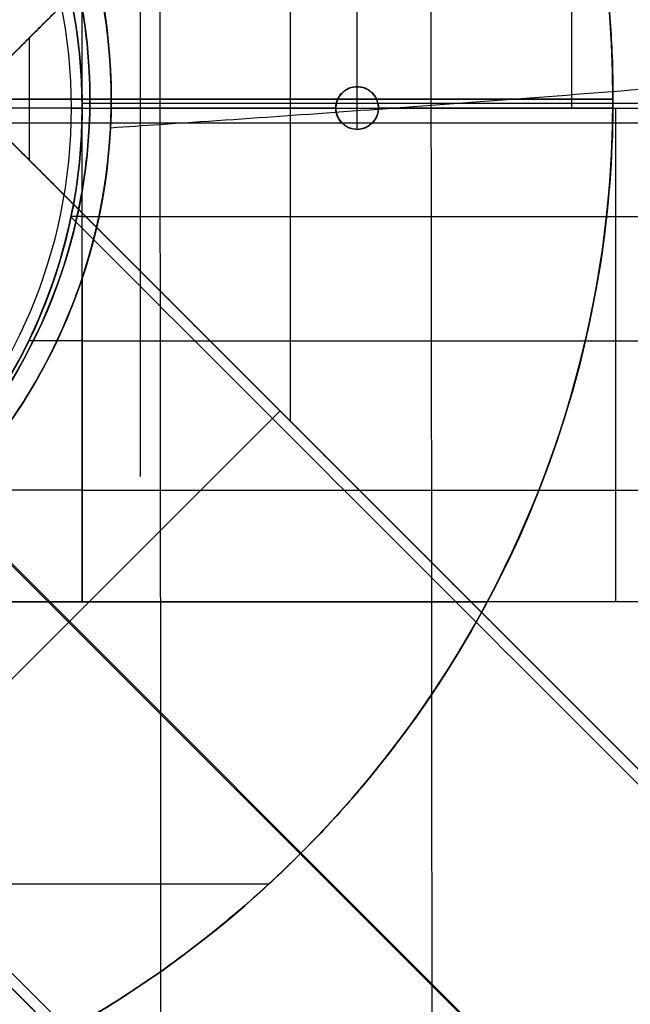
# Model space of a CAD drawing. Header units: millimetres. Extents: x -346 to 346, y -260 to 459.
# Tile 16 of 33: x 22 to 51, y 104 to 150. Entities that reach past the tile are written whole.
import ezdxf

# ---------------------------------------------------------------- set-up
doc = ezdxf.new("R2010")
doc.units = ezdxf.units.MM
doc.layers.add('Layer 01', color=7, linetype='Continuous', true_color=0x000000)

# ---------------------------------------------------------------- blocks, each defined once
blk = doc.blocks.new('Note Lounge Chairs v8')
at = {"layer": 'Layer 01', "color": 254, "true_color": 0xcad1ee}
for p, q in [((-26.49999999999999, 280), (26.5, 280)), ((26.5, 280), (26.5, 263.3388914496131))]:
    blk.add_line(p, q, dxfattribs=at)
at = {"layer": 'Layer 01', "color": 254, "true_color": 0xcad1ee, "extrusion": (0, -1, 0)}
for centre in [(0, 0, -280), (0, 2.114055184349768e-16, -269.5520138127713)]:
    blk.add_circle(centre, 26.5, dxfattribs=at)
at = {"layer": 'Layer 01', "color": 254, "true_color": 0xcad1ee}
for points, knots in [([(28.33576374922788, 389.591554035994, -139.6460977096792), (28.29596110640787, 388.3307486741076, -130.5623176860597), (28.15245438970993, 386.0154542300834, -111.7104710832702), (27.9976630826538, 383.8904964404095, -92.98433142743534), (27.9465758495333, 382.8200277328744, -84.02625835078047), (27.84440138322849, 380.6790903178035, -66.1101121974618), (27.8474605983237, 378.5061936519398, -49.81395304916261), (27.85051978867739, 376.3209416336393, -33.15906477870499), (27.852049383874, 375.2283156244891, -24.83162064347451), (27.85510856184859, 373.0368859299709, -7.997367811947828), (27.85816775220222, 370.8280269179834, 9.089648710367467), (27.85969735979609, 369.7179715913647, 17.66985653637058)], [0, 0, 0, 0, 1, 2, 2, 2, 3, 3, 3, 4, 5, 5, 5, 5]), ([(40.93693539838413, 256.3651691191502, 160.5131945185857), (40.9526383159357, 256.398968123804, 158.2503851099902), (40.98960046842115, 256.402810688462, 153.7169113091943), (41.05553192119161, 256.2571740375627, 146.8979507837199), (41.12577087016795, 256.000002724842, 140.0650555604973), (41.21692515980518, 255.5615492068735, 130.942369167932), (41.31073312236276, 254.9339748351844, 119.5282500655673), (41.39507423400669, 254.3675935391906, 105.8602831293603), (41.4551742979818, 254.3018401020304, 92.26748594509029), (41.49465598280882, 254.6894662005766, 78.76764856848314), (41.51714195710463, 255.4832235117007, 65.3785610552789), (41.52929253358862, 257.0200771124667, 47.69783092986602), (41.52010482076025, 259.7202305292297, 25.9627432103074), (41.49975408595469, 262.2860069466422, 8.834094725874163), (41.48957868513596, 263.5639656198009, 0.3019280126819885), (41.46922788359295, 266.119882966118, -16.76240541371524), (41.42852601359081, 271.1922813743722, -50.6338120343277), (41.36747360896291, 278.7205306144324, -98.63958546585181), (41.96184291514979, 286.0581592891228, -156.9810943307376), (41.8171367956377, 294.5508283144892, -189.9189880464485), (41.74623529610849, 298.749536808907, -206.5008490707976), (41.71078454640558, 300.8488910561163, -214.7917795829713), (41.64060882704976, 305.0237865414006, -231.4300976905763), (41.56104623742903, 311.1327595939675, -256.221234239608), (41.53070828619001, 317.0064313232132, -280.5103183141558), (41.73548653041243, 326.0354161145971, -299.9112131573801), (42.36127252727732, 341.6103283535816, -310.0377820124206), (42.64189707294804, 356.7921612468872, -310.8644387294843), (42.36685629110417, 368.3079510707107, -307.0283463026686), (41.64657448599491, 374.9600829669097, -303.0626775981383), (40.5371765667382, 379.7849235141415, -299.1327639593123), (39.38239686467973, 383.1150908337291, -295.8516514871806), (37.84874087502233, 386.1167644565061, -292.28187386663), (36.53628934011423, 387.8721973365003, -289.7395867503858), (35.79820251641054, 388.6818212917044, -288.4353363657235)], [-7.143396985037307e-12, -7.143396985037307e-12, -7.143396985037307e-12, -7.143396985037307e-12, 7.552040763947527, 15.10408152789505, 22.65612229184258, 30.20816305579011, 45.31224458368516, 60.41632611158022, 75.52040763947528, 90.62448916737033, 105.7285706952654, 120.8326522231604, 151.0408152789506, 181.2489783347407, 181.2489783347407, 181.2489783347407, 211.4571413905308, 241.6653044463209, 271.873467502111, 302.0816305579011, 302.0816305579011, 302.0816305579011, 332.2897936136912, 362.4979566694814, 392.7061197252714, 422.9142827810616, 453.1224458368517, 483.3306088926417, 498.4346904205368, 513.5387719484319, 521.0908127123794, 528.642853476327, 536.1948942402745, 543.7469350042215, 543.7469350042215, 543.7469350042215, 543.7469350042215]), ([(27.4219177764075, 255.9147184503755, 161.3448005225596), (27.47855194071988, 255.946979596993, 159.0665927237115), (27.61816012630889, 255.9459351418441, 154.5165626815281), (27.86926574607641, 255.7903601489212, 147.7054165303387), (28.12473847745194, 255.5234687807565, 140.9029115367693), (28.42142329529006, 255.076114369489, 131.8374160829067), (28.61656594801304, 254.4520900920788, 120.500860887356), (28.69845165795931, 253.901012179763, 106.9088172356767), (28.75690781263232, 253.8491667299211, 93.34791615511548), (28.79544349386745, 254.2496322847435, 79.84710408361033), (28.81756778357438, 255.0554873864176, 66.43532745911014), (28.82986375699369, 256.607918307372, 48.71026780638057), (28.82175065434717, 259.3273235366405, 26.92126404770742), (28.80273578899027, 261.9082567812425, 9.751111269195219), (28.79322831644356, 263.1937301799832, 1.198607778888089), (28.77421337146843, 265.7646769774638, -15.90639920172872), (28.73618316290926, 270.8666247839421, -49.85582997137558), (28.67913832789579, 278.4381548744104, -98.5802449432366), (29.25349432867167, 285.818240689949, -157.0266122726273), (29.11526937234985, 294.3391269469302, -190.0335770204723), (29.04750141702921, 298.5556128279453, -206.651252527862), (29.01361743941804, 300.6638557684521, -214.960090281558), (28.94652174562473, 304.8583630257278, -231.6348623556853), (28.87065275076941, 310.9964827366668, -256.480583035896), (28.84231606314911, 316.8932559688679, -280.8221391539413), (28.98781963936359, 325.9187219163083, -300.268343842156), (29.43347143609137, 341.4429197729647, -310.4280102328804), (29.64077055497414, 356.5631837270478, -311.2770739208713), (29.45964288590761, 368.0301478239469, -307.4588040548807), (28.79103230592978, 374.5954865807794, -303.6215594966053), (27.67639863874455, 379.2832527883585, -299.9351529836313), (26.44805252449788, 382.4851269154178, -296.9186348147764), (24.72483728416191, 385.3413523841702, -293.7069955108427), (23.17778219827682, 386.9939381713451, -291.4735499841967), (22.28761038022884, 387.7520569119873, -290.3431710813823)], [-4.764633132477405e-12, -4.764633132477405e-12, -4.764633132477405e-12, -4.764633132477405e-12, 7.552040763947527, 15.10408152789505, 22.65612229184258, 30.20816305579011, 45.31224458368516, 60.41632611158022, 75.52040763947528, 90.62448916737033, 105.7285706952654, 120.8326522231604, 151.0408152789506, 181.2489783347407, 181.2489783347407, 181.2489783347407, 211.4571413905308, 241.6653044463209, 271.873467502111, 302.0816305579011, 302.0816305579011, 302.0816305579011, 332.2897936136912, 362.4979566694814, 392.7061197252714, 422.9142827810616, 453.1224458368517, 483.3306088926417, 498.4346904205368, 513.5387719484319, 521.0908127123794, 528.642853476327, 536.1948942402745, 543.7469350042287, 543.7469350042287, 543.7469350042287, 543.7469350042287]), ([(211.5608734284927, 290.3461401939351, -20.62853589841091), (202.8001861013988, 288.389812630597, -18.51694477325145), (186.0749632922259, 283.74299159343, -15.22091550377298), (161.804197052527, 276.634153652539, -11.8605321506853), (136.779111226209, 271.450600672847, -8.8860109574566), (115.000397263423, 268.439504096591, -6.54933525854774), (96.8452149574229, 266.63822144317, -4.65757397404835), (82.9933858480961, 265.554514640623, -3.26756880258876), (69.0367775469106, 264.701520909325, -1.94640557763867), (55.1060532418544, 264.042698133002, -0.73411045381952), (41.3318761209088, 263.541504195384, 0.32929041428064), (31.93633333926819, 263.2731244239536, 0.9879079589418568), (27.23150361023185, 263.1536228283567, 1.303909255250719), (26.46854172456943, 263.1346287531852, 1.354794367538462)], [3.810285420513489e-13, 3.810285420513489e-13, 3.810285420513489e-13, 3.810285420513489e-13, 27.37354083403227, 54.74708166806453, 82.1206225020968, 109.4941633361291, 123.1809337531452, 136.8677041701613, 150.5544745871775, 164.2412450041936, 177.9280154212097, 191.6147858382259, 194.3149167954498, 194.3149167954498, 194.3149167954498, 194.3149167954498]), ([(9.41227122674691, 259.45922155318, 24.7721446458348), (11.31057750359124, 259.583712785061, 24.05087590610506), (13.11746093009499, 259.7382807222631, 23.11466860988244), (17.16239944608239, 260.179044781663, 20.39174799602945), (19.24989620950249, 260.490174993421, 18.43246070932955), (22.6908065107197, 261.1919246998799, 13.97092642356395), (24.03427344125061, 261.5768939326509, 11.50523220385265), (25.55754233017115, 262.2393157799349, 7.221965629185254), (25.98026713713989, 262.5024772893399, 5.51052087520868), (26.42383509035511, 262.9729550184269, 2.42476037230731), (26.5134405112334, 263.1787336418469, 1.066018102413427), (26.48983123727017, 263.4988619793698, -1.064439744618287), (26.44766096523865, 263.6140928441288, -1.834601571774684), (26.25998197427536, 263.8975182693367, -3.736824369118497), (26.07483039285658, 264.0643695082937, -4.863695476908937), (25.23792450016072, 264.5966097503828, -8.479600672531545), (24.29639496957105, 264.9462826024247, -10.88915618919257), (21.46365541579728, 265.6586060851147, -15.85663608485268), (19.4313487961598, 266.0018612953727, -18.29250412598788), (14.7401549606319, 266.5463277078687, -22.22099421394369), (12.15957711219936, 266.7512501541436, -23.73261977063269), (9.3783791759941, 266.886419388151, -24.7849955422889)], [-64.7213232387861, -64.7213232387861, -64.7213232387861, -64.7213232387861, -58.60695601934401, -58.60695601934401, -50.00746955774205, -50.00746955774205, -41.54483768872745, -41.54483768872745, -36.2028683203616, -36.2028683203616, -32.07119306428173, -32.07119306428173, -29.72896133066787, -29.72896133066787, -26.2647968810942, -26.2647968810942, -18.46245240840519, -18.46245240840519, -8.948110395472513, -8.948110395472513, 0, 0, 0, 0])]:
    blk.add_open_spline(points, degree=3, knots=knots, dxfattribs=at)
blk = doc.blocks.new('Note seat carrier v4')
at = {"layer": 'Layer 01', "color": 253, "true_color": 0xa0a0a0}
for p, q in [((1775.00729440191, 131.143265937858, 169.590857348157), (1772.00729440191, 131.143265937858, 169.590857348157)), ((1775.00729440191, 131.143265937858, 169.590857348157), (1775.00729440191, 131.143265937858, 234.913981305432)), ((1825.00729440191, 130.4370077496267, 239.8047668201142), (1762.769179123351, 130.4370077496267, 239.8047668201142))]:
    blk.add_line(p, q, dxfattribs=at)
for centre in [(1750.00729440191, 131.143265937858, 169.590857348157), (1750.00729440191, 131.143265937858, 204.0310689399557)]:
    blk.add_circle(centre, 25, dxfattribs=at)
for points, knots in [([(1759.43750729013, 154.296474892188, 238.20413173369), (1762.463841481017, 153.0638606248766, 238.0462106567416), (1765.213926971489, 151.2520239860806, 237.8003676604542), (1769.820148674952, 146.7225774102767, 237.1699722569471), (1771.646891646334, 144.0628154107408, 236.7924655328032), (1773.766467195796, 139.2027727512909, 236.0912375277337), (1774.361100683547, 137.1708536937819, 235.7956264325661), (1774.902518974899, 133.7845207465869, 235.300917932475), (1775.00729440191, 132.464724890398, 235.1076446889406), (1775.00729440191, 131.143265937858, 234.913981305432)], [0, 0, 0, 0, 9.83937978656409, 9.83937978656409, 19.51987898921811, 19.51987898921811, 25.92088774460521, 25.92088774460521, 29.93783782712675, 29.93783782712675, 29.93783782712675, 29.93783782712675]), ([(1775.00729440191, 131.143265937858, 234.913981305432), (1775.00729440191, 131.216487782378, 234.9247121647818), (1775.00729440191, 131.2897168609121, 234.9354436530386), (1775.00729440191, 133.2179650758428, 235.2180099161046), (1775.00729440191, 135.0660241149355, 235.4884980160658), (1775.00729440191, 139.1014455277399, 236.0764965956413), (1775.00729440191, 141.2497419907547, 236.3876173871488), (1775.00729440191, 143.9378379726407, 236.7726734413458), (1775.00729440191, 144.6012367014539, 236.867319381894), (1775.00729440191, 146.9311356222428, 237.198232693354), (1775.00729440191, 148.4722222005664, 237.414255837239), (1775.00729440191, 151.7138967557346, 237.8627468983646), (1775.00729440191, 153.2247859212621, 238.0668282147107), (1775.00729440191, 154.296474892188, 238.20413173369)], [0, 0, 0, 0, 0.1740131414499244, 0.1740131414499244, 4.581746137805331, 4.581746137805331, 10.01802156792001, 10.01802156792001, 11.86277003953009, 11.86277003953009, 16.6971471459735, 16.6971471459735, 23.38604551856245, 23.38604551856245, 23.38604551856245, 23.38604551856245]), ([(1797.947092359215, 131.143265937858, 234.913981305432), (1797.947092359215, 131.216487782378, 234.924712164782), (1797.947092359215, 131.289716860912, 234.935443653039), (1797.947092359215, 133.217965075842, 235.21800991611), (1797.947092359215, 135.066024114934, 235.488498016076), (1797.947092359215, 139.101445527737, 236.076496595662), (1797.947092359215, 141.249741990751, 236.387617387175), (1797.947092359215, 143.937837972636, 236.772673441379), (1797.947092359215, 144.601236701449, 236.867319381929), (1797.947092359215, 146.931135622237, 237.198232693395), (1797.947092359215, 148.47222220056, 237.414255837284), (1797.947092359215, 151.7138967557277, 237.8627468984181), (1797.947092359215, 153.2247859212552, 238.0668282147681), (1797.947092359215, 154.2964748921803, 238.2041317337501)], [-2.98343985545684, -2.98343985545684, -2.98343985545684, -2.98343985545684, -2.96124038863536, -2.96124038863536, -2.39893042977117, -2.39893042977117, -1.7054057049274, -1.7054057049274, -1.47006467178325, -1.47006467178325, -0.853326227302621, -0.853326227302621, 3.461043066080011e-13, 3.461043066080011e-13, 3.461043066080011e-13, 3.461043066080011e-13]), ([(1775.00729440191, 131.143265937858, 234.913981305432), (1775.00729440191, 131.004385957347, 234.893628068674), (1775.00613714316, 130.865487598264, 234.873270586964), (1774.97830535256, 129.195868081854, 234.6285491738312), (1774.8122323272, 127.6704085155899, 234.4048011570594), (1774.02541261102, 123.7946489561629, 233.8368219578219), (1773.20009637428, 121.5001788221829, 233.5011558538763), (1770.73588741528, 116.8897171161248, 232.827985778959), (1769.0086080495, 114.6557291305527, 232.5024663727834), (1764.76123380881, 110.7443905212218, 231.9275850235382), (1762.23657249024, 109.1366623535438, 231.6879270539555), (1759.48436184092, 108.009195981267, 231.508414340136)], [0, 0, 0, 0, 0.4220252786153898, 0.4220252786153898, 5.07278630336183, 5.07278630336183, 12.43127639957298, 12.43127639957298, 20.91621111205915, 20.91621111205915, 29.87414884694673, 29.87414884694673, 29.87414884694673, 29.87414884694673]), ([(1775.00729440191, 108.009195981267, 231.5084143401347), (1775.00729440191, 109.2282212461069, 231.7025048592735), (1775.00729440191, 111.0076209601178, 231.9667450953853), (1775.00729440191, 115.2687775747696, 232.5920285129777), (1775.00729440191, 117.6340494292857, 232.9364949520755), (1775.00729440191, 122.0869548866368, 233.587006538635), (1775.00729440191, 124.0432046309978, 233.8732608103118), (1775.00729440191, 127.7307478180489, 234.4136328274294), (1775.00729440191, 129.435038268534, 234.6636359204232), (1775.00729440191, 131.143265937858, 234.913981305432)], [-5.96481852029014, -5.96481852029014, -5.96481852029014, -5.96481852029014, -4.998430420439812, -4.998430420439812, -4.124581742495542, -4.124581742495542, -3.501341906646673, -3.501341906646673, -2.98343985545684, -2.98343985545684, -2.98343985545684, -2.98343985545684]), ([(1800.00729440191, 108.009195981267, 231.508414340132), (1800.00729440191, 109.228221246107, 231.702504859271), (1800.00729440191, 111.007620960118, 231.966745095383), (1800.00729440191, 115.26877757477, 232.592028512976), (1800.00729440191, 117.634049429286, 232.936494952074), (1800.00729440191, 122.086954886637, 233.587006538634), (1800.00729440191, 124.043204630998, 233.873260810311), (1800.00729440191, 127.730747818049, 234.413632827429), (1800.00729440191, 129.435038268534, 234.663635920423), (1800.00729440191, 131.143265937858, 234.913981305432)], [-5.96481852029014, -5.96481852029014, -5.96481852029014, -5.96481852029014, -4.99843042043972, -4.99843042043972, -4.12458174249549, -4.12458174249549, -3.50134190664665, -3.50134190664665, -2.98343985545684, -2.98343985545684, -2.98343985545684, -2.98343985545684])]:
    blk.add_open_spline(points, degree=3, knots=knots, dxfattribs=at)
for points in [[(1775.00729440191, 131.3629510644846, 234.9461754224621), (1775.006826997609, 131.3629510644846, 234.9461754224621), (1775.006359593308, 131.3629510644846, 234.9461754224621)], [(1775.00729440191, 131.3629510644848, 234.9461754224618), (1800.00729440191, 131.3629510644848, 234.9461754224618), (1825.00729440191, 131.3629510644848, 234.9461754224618)], [(1775.00729440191, 131.143265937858, 234.913981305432), (1800.00729440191, 131.143265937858, 234.913981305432), (1825.00729440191, 131.143265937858, 234.913981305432)], [(1775.00729440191, 126.0571731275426, 234.1683874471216), (1774.746624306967, 126.0571731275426, 234.1683874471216), (1774.485954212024, 126.0571731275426, 234.1683874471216)], [(1775.00729440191, 126.0571731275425, 234.1683874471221), (1800.00729440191, 126.0571731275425, 234.1683874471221), (1825.00729440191, 126.0571731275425, 234.1683874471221)], [(1775.00729440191, 120.2332047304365, 233.316197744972), (1773.754206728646, 120.2332047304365, 233.316197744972), (1772.501119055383, 120.2332047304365, 233.316197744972)], [(1775.00729440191, 120.2332047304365, 233.3161977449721), (1800.00729440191, 120.2332047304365, 233.3161977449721), (1825.00729440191, 120.2332047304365, 233.3161977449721)], [(1775.00729440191, 113.2453390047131, 232.2951085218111), (1771.234648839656, 113.2453390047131, 232.2951085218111), (1767.462003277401, 113.2453390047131, 232.2951085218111)], [(1775.00729440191, 113.2453390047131, 232.2951085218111), (1800.00729440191, 113.2453390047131, 232.2951085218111), (1825.00729440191, 113.2453390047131, 232.2951085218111)], [(1759.48436184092, 108.009195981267, 231.508414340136), (1767.245828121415, 108.009195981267, 231.5084143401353), (1775.00729440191, 108.009195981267, 231.5084143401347)], [(1825.00729440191, 108.009195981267, 231.5084143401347), (1800.00729440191, 108.009195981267, 231.5084143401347), (1775.00729440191, 108.009195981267, 231.5084143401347)]]:
    blk.add_open_spline(points, degree=2, dxfattribs=at)
blk = doc.blocks.new('Component10')
at = {"layer": 'Layer 01', "color": 253, "true_color": 0xa0a0a0}
for p, q in [((24.63844087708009, 145.694730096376, 46.9235469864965), (20.13844087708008, 145.694730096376, 46.9235469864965)), ((24.63844087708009, 145.694730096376, 43.7235469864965), (21.63844087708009, 145.694730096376, 43.7235469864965)), ((24.63844087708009, 145.694730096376, 46.9235469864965), (25.13844087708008, 145.694730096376, 46.4235469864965)), ((24.63844087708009, 145.694730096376, 43.7235469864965), (25.13844087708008, 145.694730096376, 44.22354698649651)), ((25.13844087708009, 145.694730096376, 44.2235469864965), (25.13844087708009, 145.694730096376, 46.4235469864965))]:
    blk.add_line(p, q, dxfattribs=at)
blk.add_circle((0.138440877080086, 145.694730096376, 45.3235469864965), 25, dxfattribs=at)
at = {"layer": 'Layer 01', "color": 253, "true_color": 0xa0a0a0, "extrusion": (0, 0, -1)}
for centre, start, end in [((-0.138440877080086, 145.694730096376, -46.4235469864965), 0, 180), ((-0.138440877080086, 145.694730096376, -44.2235469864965), 0, 180), ((-0.138440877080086, 145.694730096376, -46.4235469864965), 180, 0), ((-0.138440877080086, 145.694730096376, -44.2235469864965), 180, 0)]:
    blk.add_arc(centre, 25, start, end, dxfattribs=at)
at = {"layer": 'Layer 01', "color": 253, "true_color": 0xa0a0a0}
for centre, start, end in [((0.138440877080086, 145.694730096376, 46.9235469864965), 0, 180), ((0.138440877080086, 145.694730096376, 43.7235469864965), 0, 180), ((0.138440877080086, 145.694730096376, 46.9235469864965), 180, 0), ((0.138440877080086, 145.694730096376, 43.7235469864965), 180, 0)]:
    blk.add_arc(centre, 24.5, start, end, dxfattribs=at)
blk = doc.blocks.new('Component11')
at = {"layer": 'Layer 01', "color": 253, "true_color": 0xa0a0a0}
for p, q in [((25.13844087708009, 145.694730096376, -71.2764530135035), (5.27519087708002, 145.694730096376, -71.2764530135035)), ((25.13844087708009, 145.694730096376, 43.7235469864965), (21.13844087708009, 145.694730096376, 43.7235469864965)), ((25.13844087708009, 145.694730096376, 43.7235469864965), (25.13844087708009, 145.694730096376, -71.2764530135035))]:
    blk.add_line(p, q, dxfattribs=at)
at = {"layer": 'Layer 01', "color": 253, "true_color": 0xa0a0a0, "extrusion": (0, 0, -1)}
for centre in [(-0.138440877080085, 145.694730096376, -43.7235469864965), (-0.138440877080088, 145.694730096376, 71.2764530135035), (-0.1384408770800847, 145.694730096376, 13.77645301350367)]:
    blk.add_circle(centre, 25, dxfattribs=at)
blk = doc.blocks.new('Note Lounge Wooden Base v14')
at = {"layer": 'Layer 01', "color": 18, "true_color": 0x000000}
for p, q in [((278.2465183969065, -112.3351602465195, -101.3623752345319), (-258.4475285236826, 424.3588866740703, -101.3623752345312)), ((258.4475285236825, -132.1341501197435, -101.3623752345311), (-278.246518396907, 404.5598968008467, -101.3623752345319)), ((19.79898987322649, 146.1123682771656, -101.3623752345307), (278.2465183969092, 404.5598968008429, -101.3623752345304)), ((19.79898987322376, 146.1123682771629, -101.1123752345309), (43.84062043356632, 170.1539988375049, -101.1123752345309)), ((34.89949493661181, 131.011863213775, -141.112375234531), (34.89949493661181, 161.2128733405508, -141.112375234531)), ((22.64949493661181, 148.9628733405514, -71.1123752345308), (22.64949493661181, 143.2618632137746, -71.1123752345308)), ((38.01591234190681, 146.694730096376, 113.893317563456), (38.01591234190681, 146.694730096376, 103.8323605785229)), ((38.0159123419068, 144.694730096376, 103.5430492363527), (38.0159123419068, 146.694730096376, 103.8323605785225)), ((25.5, 146.112368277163, -71.1123752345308), (19.7989898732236, 146.112368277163, -71.1123752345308)), ((43.84062043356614, 122.0707377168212, -101.1123752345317), (19.79898987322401, 146.1123682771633, -101.1123752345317)), ((49.99999999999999, 146.112368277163, -141.112375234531), (19.79898987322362, 146.112368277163, -141.112375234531)), ((25.5, 146.112368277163, 87.8876247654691), (25.5, 146.112368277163, -71.1123752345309)), ((50, 146.112368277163, 87.8876247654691), (25.5, 146.112368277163, 87.8876247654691)), ((26.5, 146.112368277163, 89.9999999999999), (50.00000000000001, 146.112368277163, 89.9999999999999)), ((26.5, 146.112368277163, 89.9999999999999), (26.5, 146.1123682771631, 113.807997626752)), ((50, 146.112368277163, -141.112375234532), (50, 146.112368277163, 87.8876247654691)), ((50, 146.112368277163, 89.99999999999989), (50, 146.1123682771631, 113.8080002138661)), ((37.01591234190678, 145.6947300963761, 113.746797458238), (37.01591234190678, 145.6947300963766, 103.687704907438)), ((37.0159123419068, 145.694730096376, 103.6877049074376), (39.01591234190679, 145.694730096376, 103.6877049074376)), ((39.0159123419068, 145.694730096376, 113.746797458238), (39.0159123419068, 145.6947300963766, 103.687704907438)), ((38.0159123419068, 144.6947300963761, 113.6002217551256), (38.0159123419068, 144.6947300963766, 103.5430492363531)), ((268.7005768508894, -122.5882085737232, -141.112375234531), (7.071067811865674, 139.0413004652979, -141.1123752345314)), ((31.81980515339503, 134.0915529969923, -61.11237523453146), (31.81980515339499, 134.0915529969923, -141.1123752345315)), ((14.60640124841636, 111.7069771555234, -61.11237523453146), (34.40539112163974, 131.5059670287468, -61.11237523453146)), ((268.3918084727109, -122.1898701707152, -61.11237523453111), (17.99953245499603, 128.202405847, -61.11237523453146)), ((35.35533905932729, 110.7570292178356, -61.11237523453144), (18.03122292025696, 128.081145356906, -61.11237523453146)), ((24.04163056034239, 102.2717478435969, -101.1123752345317), (-3.512745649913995e-13, 126.3133784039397, -101.1123752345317)), ((33.87530896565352, 109.3365142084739, 108.4282827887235), (-33.87530896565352, 109.3365142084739, 108.4282827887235))]:
    blk.add_line(p, q, dxfattribs=at)
at = {"layer": 'Layer 01', "color": 18, "true_color": 0x000000, "extrusion": (0, 0, -1)}
for centre, radius in [((0, 146.112368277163, -87.8876247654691), 50), ((0, 146.112368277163, -89.9999999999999), 50), ((0, 146.112368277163, -8.38762476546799), 25.5), ((-38.0159123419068, 145.6947300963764, -108.718183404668), 1)]:
    blk.add_circle(centre, radius, dxfattribs=at)
at = {"layer": 'Layer 01', "color": 18, "true_color": 0x000000}
for centre, radius in [((1.95427674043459e-12, 146.112368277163, -26.61237523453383), 49.99999999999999), ((0, 146.112368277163, 105.4904510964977), 50), ((0, 146.112368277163, 89.9999999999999), 26.5), ((0, 146.112368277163, 103.7907469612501), 26.5), ((0, 146.112368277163, 87.8876247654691), 25.5)]:
    blk.add_circle(centre, radius, dxfattribs=at)
for centre, radius, start, end in [((-7.389644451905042e-13, 146.1123682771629, -141.1123752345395), 50.00000000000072, 1.628443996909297e-13, 28.73979529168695), ((-4.618527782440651e-12, 146.1123682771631, -71.11237523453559), 25.50000000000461, 359.9999999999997, 11.70022006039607), ((-1.676880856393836e-12, 146.112368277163, -71.1123752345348), 25.50000000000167, 348.2997799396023, 0), ((2.707167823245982e-12, 146.112368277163, -141.1123752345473), 49.99999999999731, 331.260204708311, 0), ((0.1384408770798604, 145.6947300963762, -71.11237523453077), 25.00000000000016, 281.4885850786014, 349.6036994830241), ((7.58948459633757e-13, 146.1123682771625, -61.11237523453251), 25.49999999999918, 281.7002200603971, 348.2997799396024), ((9.023892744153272e-13, 146.1123682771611, -61.11237523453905), 49.99999999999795, 298.7397952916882, 331.260204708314)]:
    blk.add_arc(centre, radius, start, end, dxfattribs=at)
at = {"layer": 'Layer 01', "color": 18, "true_color": 0x000000, "extrusion": (0, 0, -1)}
for centre, radius, start, end in [((-0.138440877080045, 145.694730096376, 66.11237523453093), 25, 190.3963005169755, 258.511414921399), ((-0.1384408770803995, 145.6947300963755, 61.11237523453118), 24.99999999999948, 191.7771497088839, 257.1476637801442)]:
    blk.add_arc(centre, radius, start, end, dxfattribs=at)
at = {"layer": 'Layer 01', "color": 18, "true_color": 0x000000}
for points, degree in [([(278.246518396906, -112.33516024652, -141.112375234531), (9.899494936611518, 156.011863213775, -141.1123752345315), (-258.447528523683, 424.35888667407, -141.112375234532)], 2), ([(-278.246518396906, 404.559896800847, -141.112375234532), (-9.899494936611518, 136.212873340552, -141.1123752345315), (258.447528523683, -132.134150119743, -141.112375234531)], 2), ([(19.7989898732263, 146.112368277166, -141.112375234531), (149.0227541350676, 275.3361325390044, -141.1123752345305), (278.246518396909, 404.5598968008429, -141.11237523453)], 2), ([(19.7989898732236, 146.112368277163, -141.112375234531), (31.81980515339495, 158.133183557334, -141.112375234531), (43.8406204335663, 170.153998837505, -141.112375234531)], 2), ([(24.9701618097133, 151.283540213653, -71.11237523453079), (22.38457584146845, 148.697954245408, -71.11237523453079), (19.7989898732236, 146.112368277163, -71.11237523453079)], 2), ([(24.58985231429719, 150.903230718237, -71.11237523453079), (9.759896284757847, 136.073274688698, -71.11237523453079), (-5.070059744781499, 121.243318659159, -71.11237523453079)], 2), ([(19.7989898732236, 146.112368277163, -71.11237523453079), (22.3845758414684, 143.526782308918, -71.11237523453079), (24.9701618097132, 140.941196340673, -71.11237523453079)], 2), ([(43.8406204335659, 122.070737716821, -141.112375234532), (31.81980515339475, 134.091552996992, -141.1123752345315), (19.7989898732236, 146.112368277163, -141.112375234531)], 2), ([(19.7989898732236, 146.112368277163, -71.11237523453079), (22.26350443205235, 143.6478537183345, -71.11237523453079), (24.7280189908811, 141.183339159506, -71.11237523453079)], 2), ([(26.49927004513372, 145.9144152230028, 113.7789915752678), (31.76980580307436, 145.9144152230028, 113.7789915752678), (37.040341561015, 145.9144152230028, 113.7789915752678)], 2), ([(38.99148292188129, 145.9144152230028, 113.7789915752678), (44.49554470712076, 145.9144152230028, 113.7789915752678), (49.99960649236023, 145.9144152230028, 113.7789915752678)], 2), ([(25.1384408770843, 137.727334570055, 112.579270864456), (25.9963749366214, 140.299432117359, 112.95565214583), (26.4540231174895, 142.986570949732, 113.349909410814), (26.4967088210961, 145.694730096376, 113.746797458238)], 3), ([(37.0159123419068, 145.694730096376, 113.746797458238), (31.75631058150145, 145.694730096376, 113.746797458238), (26.4967088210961, 145.694730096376, 113.746797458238)], 2), ([(49.99825575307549, 145.694730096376, 113.746797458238), (44.50708404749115, 145.694730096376, 113.746797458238), (39.0159123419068, 145.694730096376, 113.746797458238)], 2), ([(24.7280189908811, 141.183339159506, -71.11237523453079), (24.7280189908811, 141.183339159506, -66.36237523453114), (24.7280189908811, 141.183339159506, -61.6123752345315)], 2), ([(278.246518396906, -112.33516024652, -61.6123752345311), (151.4872686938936, 14.424089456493, -61.6123752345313), (24.7280189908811, 141.183339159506, -61.6123752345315)], 2), ([(24.9701618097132, 140.941196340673, -61.1123752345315), (24.9701618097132, 140.941196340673, -66.11237523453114), (24.9701618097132, 140.941196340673, -71.11237523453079)], 2), ([(43.8406204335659, 122.070737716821, -61.1123752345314), (34.40539112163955, 131.505967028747, -61.11237523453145), (24.9701618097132, 140.941196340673, -61.1123752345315)], 2), ([(24.6121625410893, 140.592088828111, -61.1123752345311), (151.2525637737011, 13.951687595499, -61.1123752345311), (277.892965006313, -112.688713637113, -61.1123752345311)], 2), ([(25.92425048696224, 140.6086372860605, 113.001203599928), (37.81009558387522, 140.6086372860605, 113.001203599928), (49.6959406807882, 140.6086372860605, 113.001203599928)], 2), ([(25.1384408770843, 134.7846688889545, 112.1490138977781), (24.54772638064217, 134.7846688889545, 112.1490138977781), (23.95701188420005, 134.7846688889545, 112.1490138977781)], 2), ([(25.13844087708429, 134.7846688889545, 112.1490138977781), (36.91892091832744, 134.7846688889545, 112.1490138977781), (48.69940095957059, 134.7846688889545, 112.1490138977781)], 2), ([(25.1384408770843, 127.7968031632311, 111.1279246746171), (22.14541892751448, 127.7968031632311, 111.1279246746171), (19.15239697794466, 127.7968031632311, 111.1279246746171)], 2), ([(25.13844087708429, 127.7968031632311, 111.1279246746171), (35.8316835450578, 127.7968031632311, 111.1279246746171), (46.52492621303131, 127.7968031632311, 111.1279246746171)], 2), ([(0, 126.31337840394, -141.112375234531), (12.0208152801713, 114.2925631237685, -141.1123752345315), (24.0416305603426, 102.271747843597, -141.112375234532)], 2), ([(25.1384408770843, 122.560660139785, 110.341230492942), (18.64307925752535, 122.560660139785, 110.341230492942), (12.1477176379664, 122.560660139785, 110.341230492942)], 2), ([(25.1384408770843, 122.560660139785, 110.341230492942), (34.62209464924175, 122.560660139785, 110.341230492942), (44.1057484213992, 122.560660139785, 110.341230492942)], 2), ([(43.8406204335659, 122.070737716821, -61.1123752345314), (43.8406204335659, 122.070737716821, -101.1123752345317), (43.8406204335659, 122.070737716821, -141.112375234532)], 2), ([(258.801081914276, -131.78059672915, -61.1123752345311), (132.2502507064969, -5.229765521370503, -61.1123752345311), (5.699419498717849, 121.321065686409, -61.1123752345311)], 2), ([(5.117758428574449, 121.195619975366, -61.6123752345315), (131.7826434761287, -5.469265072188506, -61.6123752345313), (258.447528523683, -132.134150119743, -61.6123752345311)], 2), ([(5.171171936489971, 121.14220646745, -61.1123752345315), (14.60640124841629, 111.7069771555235, -61.11237523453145), (24.0416305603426, 102.271747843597, -61.1123752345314)], 2)]:
    blk.add_open_spline(points, degree=degree, dxfattribs=at)
for points, knots in [([(38.015912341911, 146.694730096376, 113.893317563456), (38.015912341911, 148.2872138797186, 114.1265874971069), (38.015912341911, 149.8710097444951, 114.3582546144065), (38.015912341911, 153.652909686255, 114.909312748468), (38.015912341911, 155.801206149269, 115.220433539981), (38.015912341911, 158.489302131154, 115.605489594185), (38.015912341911, 159.152700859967, 115.700135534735), (38.015912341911, 161.482599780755, 116.0310488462), (38.015912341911, 163.023686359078, 116.24707199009), (38.015912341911, 166.2653609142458, 116.6955630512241), (38.015912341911, 167.7762500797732, 116.8996443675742), (38.015912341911, 168.8479390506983, 117.0369478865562)], [-2.882343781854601, -2.882343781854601, -2.882343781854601, -2.882343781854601, -2.39893042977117, -2.39893042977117, -1.7054057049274, -1.7054057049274, -1.47006467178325, -1.47006467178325, -0.853326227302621, -0.853326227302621, 3.499205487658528e-13, 3.499205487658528e-13, 3.499205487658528e-13, 3.499205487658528e-13]), ([(44.53194158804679, 168.847939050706, 117.036947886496), (44.58030853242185, 168.7532031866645, 117.024810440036), (44.62895675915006, 168.6566355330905, 117.0123563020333), (44.67785553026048, 168.5584854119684, 116.9996262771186), (44.72775315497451, 168.4583303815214, 116.9866362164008), (44.77791166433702, 168.3565274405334, 116.9733588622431), (44.82829839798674, 168.2532870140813, 116.9598292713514), (44.87971767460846, 168.1479309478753, 116.9460224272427), (44.93137462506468, 168.0410777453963, 116.931952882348), (44.98323453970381, 167.9328968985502, 116.9176496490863), (45.03615498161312, 167.8225037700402, 116.9030539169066), (45.08928677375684, 167.7107280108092, 116.8882148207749), (45.14259303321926, 167.5976959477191, 116.8731550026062), (45.19697987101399, 167.4823725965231, 116.8577899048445), (45.25154832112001, 167.3657413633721, 116.8421950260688), (45.30625921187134, 167.247882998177, 116.8263862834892), (45.36258311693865, 167.126549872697, 116.8101114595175), (45.41905798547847, 167.0039161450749, 116.7936099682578), (45.4756410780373, 166.8800151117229, 116.7768908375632), (45.53323267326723, 166.7539057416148, 116.7598737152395), (45.59093638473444, 166.6264833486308, 116.7426311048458), (45.64870714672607, 166.4977286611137, 116.7251642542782), (45.7074622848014, 166.3667800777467, 116.7073997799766), (45.76628677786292, 166.2344532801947, 116.6894033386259), (45.82513321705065, 166.1006743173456, 116.6711680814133), (45.88542373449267, 165.9636124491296, 116.6524853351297), (45.94573728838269, 165.8250262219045, 116.633551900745), (46.00602289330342, 165.6847815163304, 116.6143521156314), (46.06704270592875, 165.5428287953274, 116.5949184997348), (46.12803388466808, 165.3991768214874, 116.5752119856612), (46.1889435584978, 165.2536328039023, 116.5552081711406), (46.25089728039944, 165.1055940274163, 116.534861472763), (46.31276667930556, 164.9555977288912, 116.5142071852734), (46.37449611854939, 164.8033872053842, 116.4932114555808), (46.43046583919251, 164.6653788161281, 116.4741747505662), (46.48632049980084, 164.5255493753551, 116.4548572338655), (46.54201862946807, 164.383670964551, 116.4352281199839), (46.63727619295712, 164.1410238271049, 116.4016574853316), (46.73207253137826, 163.8938596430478, 116.3673724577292), (46.82619582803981, 163.6423184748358, 116.3323916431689), (46.92221167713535, 163.3857195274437, 116.2967074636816), (47.0175271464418, 163.1245656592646, 116.2602992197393), (47.11191738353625, 162.8589517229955, 116.223178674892), (47.2092967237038, 162.5849264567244, 116.1848826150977), (47.30569130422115, 162.3061541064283, 116.1458284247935), (47.40085422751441, 162.0226836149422, 116.1060207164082), (47.49782686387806, 161.7338223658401, 116.065455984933), (47.59352055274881, 161.440082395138, 116.0241087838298), (47.68767404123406, 161.1414611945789, 115.9819756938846), (47.78462023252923, 160.8339825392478, 115.9385928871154), (47.87993350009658, 160.5213286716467, 115.8943768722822), (47.97332864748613, 160.2034421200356, 115.849315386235), (48.00940016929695, 160.0806664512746, 115.8319115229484), (48.04518556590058, 159.9571096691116, 115.8143814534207), (48.0806684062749, 159.8327664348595, 115.796724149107), (48.08414536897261, 159.8205820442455, 115.7949939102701), (48.08761764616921, 159.8083965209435, 115.7932633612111), (48.09108523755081, 159.7962098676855, 115.7915325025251), (48.16723420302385, 159.5285886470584, 115.7535225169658), (48.24112341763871, 159.2604020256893, 115.7153589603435), (48.31274961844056, 158.9917145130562, 115.6770567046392), (48.38667045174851, 158.7144192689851, 115.6375273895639), (48.45818095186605, 158.436590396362, 115.5978503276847), (48.52727753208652, 158.15824378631, 115.5580331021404), (48.55621663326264, 158.0416663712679, 115.5413568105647), (48.58473230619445, 157.9249975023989, 115.524655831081), (48.61282428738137, 157.8082357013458, 115.5079302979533), (48.69155299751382, 157.4810068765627, 115.4610564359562), (48.76695399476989, 157.1529434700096, 115.413973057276), (48.83902127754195, 156.8242140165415, 115.3667140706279), (48.9130728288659, 156.4864334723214, 115.3181538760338), (48.98360456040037, 156.1479494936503, 115.2694082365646), (49.05060996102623, 155.8088897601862, 115.2205047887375), (49.122361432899, 155.4458140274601, 115.1681374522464), (49.19006933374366, 155.0820782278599, 115.1155891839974), (49.25372566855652, 154.7177767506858, 115.0628835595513), (49.31786019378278, 154.3507386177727, 115.0097820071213), (49.37788205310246, 153.9831257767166, 114.9565206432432), (49.43378306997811, 153.6149773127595, 114.9031140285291), (49.49265646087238, 153.2272536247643, 114.8468676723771), (49.54695913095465, 152.8389356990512, 114.7904601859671), (49.59668152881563, 152.4500101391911, 114.7338987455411), (49.64032715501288, 152.108616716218, 114.684249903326), (49.68044364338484, 151.7667539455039, 114.6344822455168), (49.71702453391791, 151.4243802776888, 114.5845952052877), (49.77012928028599, 150.9273539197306, 114.5121738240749), (49.81578283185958, 150.4294683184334, 114.4395359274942), (49.85396553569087, 149.9309505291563, 114.3667344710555), (49.89475520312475, 149.3983959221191, 114.2889624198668), (49.92701903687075, 148.8651191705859, 114.2110035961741), (49.95073307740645, 148.3313343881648, 114.1329116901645), (49.97849184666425, 147.7065058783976, 114.0415002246), (49.99453554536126, 147.0809805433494, 113.9499062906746), (49.99882574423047, 146.4550282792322, 113.8582031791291), (50.00006061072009, 146.2748577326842, 113.8318078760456), (50.00032171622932, 146.0946514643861, 113.80540346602), (49.99960814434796, 145.914415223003, 113.7789915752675), (49.99931824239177, 145.841190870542, 113.7682612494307), (49.99886746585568, 145.76796231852, 113.7575298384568), (49.99825575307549, 145.694730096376, 113.746797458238)], [-24.24534192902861, -24.24534192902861, -24.24534192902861, -24.24534192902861, -23.91904611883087, -23.91904611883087, -23.91904611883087, -23.57646143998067, -23.57646143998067, -23.57646143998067, -23.2180828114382, -23.2180828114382, -23.2180828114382, -22.8442706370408, -22.8442706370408, -22.8442706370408, -22.45524110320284, -22.45524110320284, -22.45524110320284, -22.04723634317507, -22.04723634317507, -22.04723634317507, -21.62442225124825, -21.62442225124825, -21.62442225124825, -21.18659165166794, -21.18659165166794, -21.18659165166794, -20.72951570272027, -20.72951570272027, -20.72951570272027, -20.25744513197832, -20.25744513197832, -20.25744513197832, -19.76652829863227, -19.76652829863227, -19.76652829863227, -19.31090577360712, -19.31090577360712, -19.31090577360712, -18.51030427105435, -18.51030427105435, -18.51030427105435, -17.66931677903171, -17.66931677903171, -17.66931677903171, -16.77679486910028, -16.77679486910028, -16.77679486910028, -15.84177893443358, -15.84177893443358, -15.84177893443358, -14.85226417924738, -14.85226417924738, -14.85226417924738, -14.46279064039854, -14.46279064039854, -14.46279064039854, -14.42442599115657, -14.42442599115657, -14.42442599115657, -13.58211662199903, -13.58211662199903, -13.58211662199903, -12.713267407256, -12.713267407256, -12.713267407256, -12.34948817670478, -12.34948817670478, -12.34948817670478, -11.3299412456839, -11.3299412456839, -11.3299412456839, -10.28251232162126, -10.28251232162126, -10.28251232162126, -9.16147320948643, -9.16147320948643, -9.16147320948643, -8.032660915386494, -8.032660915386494, -8.032660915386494, -6.84419713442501, -6.84419713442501, -6.84419713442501, -5.800757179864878, -5.800757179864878, -5.800757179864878, -4.285209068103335, -4.285209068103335, -4.285209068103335, -2.665564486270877, -2.665564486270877, -2.665564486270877, -0.768427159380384, -0.768427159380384, -0.768427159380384, -0.2220360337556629, -0.2220360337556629, -0.2220360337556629, 0, 0, 0, 0]), ([(26.4967088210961, 145.694730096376, 113.746797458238), (26.4978631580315, 145.767966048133, 113.757530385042), (26.4987136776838, 145.841195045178, 113.768261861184), (26.4992606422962, 145.914415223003, 113.778991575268), (26.5061792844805, 146.84058887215, 113.914713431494), (26.4645290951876, 147.765334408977, 114.050144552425), (26.374833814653, 148.684917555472, 114.184631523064), (26.2990677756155, 149.461693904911, 114.298233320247), (26.1890203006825, 150.23478740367, 114.411161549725), (26.0450070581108, 151.00190671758, 114.523015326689), (26.0185308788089, 151.142938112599, 114.543579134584), (25.9909066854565, 151.283767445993, 114.564106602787), (25.9621364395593, 151.424380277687, 114.584595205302), (25.850739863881, 151.968824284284, 114.663925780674), (25.7221625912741, 152.510022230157, 114.742669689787), (25.5765185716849, 153.047177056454, 114.820691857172), (25.4444894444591, 153.534118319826, 114.891420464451), (25.2984352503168, 154.01773675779, 114.96155591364), (25.1384408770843, 154.497401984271, 115.030991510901)], [0, 0, 0, 0, 0.2220474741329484, 0.2220474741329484, 0.2220474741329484, 3.027359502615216, 3.027359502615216, 3.027359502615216, 5.39355083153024, 5.39355083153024, 5.39355083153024, 5.828466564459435, 5.828466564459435, 5.828466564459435, 7.51362336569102, 7.51362336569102, 7.51362336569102, 9.043507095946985, 9.043507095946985, 9.043507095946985, 9.043507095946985]), ([(37.0159123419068, 145.694730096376, 113.746797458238), (37.0159123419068, 145.76863480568, 113.757628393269), (37.0241052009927, 145.842311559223, 113.768425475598), (37.0403415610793, 145.914415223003, 113.778991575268), (37.0416735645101, 145.92033048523, 113.779858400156), (37.0430597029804, 145.926235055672, 113.780723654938), (37.0444998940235, 145.932128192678, 113.781587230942), (37.0651851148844, 146.016770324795, 113.79399062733), (37.0968633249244, 146.098423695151, 113.805955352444), (37.1387852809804, 146.174988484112, 113.817173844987), (37.1969348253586, 146.28119077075, 113.832734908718), (37.2739962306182, 146.376144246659, 113.846646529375), (37.36638520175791, 146.455068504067, 113.85820907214), (37.46703346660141, 146.541048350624, 113.870805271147), (37.58392953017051, 146.606339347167, 113.880369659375), (37.71039695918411, 146.646917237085, 113.886313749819), (37.80925189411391, 146.678635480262, 113.890960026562), (37.91233142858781, 146.694729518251, 113.893317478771), (38.01591234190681, 146.694730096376, 113.893317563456)], [0, 0, 0, 0, 0.2242677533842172, 0.2242677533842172, 0.2242677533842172, 0.2426470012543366, 0.2426470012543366, 0.2426470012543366, 0.5070632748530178, 0.5070632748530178, 0.5070632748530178, 0.8742758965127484, 0.8742758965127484, 0.8742758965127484, 1.274432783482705, 1.274432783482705, 1.274432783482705, 1.586291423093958, 1.586291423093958, 1.586291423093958, 1.586291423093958]), ([(38.01591234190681, 146.694730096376, 113.893317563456), (38.04173013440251, 146.694730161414, 113.893317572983), (38.0675790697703, 146.693730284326, 113.893171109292), (38.09340150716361, 146.691723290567, 113.892877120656), (38.22093224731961, 146.681811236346, 113.891425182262), (38.34524947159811, 146.647534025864, 113.88640423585), (38.45965662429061, 146.590883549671, 113.878105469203), (38.57864660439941, 146.5319638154, 113.869474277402), (38.68447524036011, 146.450057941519, 113.857475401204), (38.7711713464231, 146.350156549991, 113.84283885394), (38.8529433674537, 146.255929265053, 113.829033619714), (38.9162248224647, 146.147392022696, 113.813130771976), (38.9579488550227, 146.030240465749, 113.79596421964), (38.9714718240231, 145.992271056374, 113.790400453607), (38.9826612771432, 145.953591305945, 113.784732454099), (38.9914827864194, 145.914415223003, 113.778991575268), (39.0076978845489, 145.84240441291, 113.768439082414), (39.0159123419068, 145.768732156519, 113.757642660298), (39.0159123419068, 145.694730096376, 113.746797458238)], [0, 0, 0, 0, 0.07758845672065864, 0.07758845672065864, 0.07758845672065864, 0.4625000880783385, 0.4625000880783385, 0.4625000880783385, 0.8629992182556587, 0.8629992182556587, 0.8629992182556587, 1.240701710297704, 1.240701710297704, 1.240701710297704, 1.362617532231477, 1.362617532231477, 1.362617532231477, 1.586885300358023, 1.586885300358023, 1.586885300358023, 1.586885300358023]), ([(39.0159123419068, 145.694730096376, 113.746797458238), (39.0159123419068, 145.614792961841, 113.735082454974), (39.0063274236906, 145.535120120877, 113.723405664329), (38.9873466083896, 145.457421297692, 113.712017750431), (38.9666831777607, 145.372834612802, 113.699620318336), (38.9350413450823, 145.291231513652, 113.687659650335), (38.8931685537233, 145.21470766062, 113.676443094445), (38.8350547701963, 145.108502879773, 113.660876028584), (38.7580307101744, 145.013538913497, 113.646955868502), (38.6656779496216, 144.934595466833, 113.635383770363), (38.5650634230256, 144.848589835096, 113.622776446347), (38.4481964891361, 144.783264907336, 113.613200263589), (38.3217507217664, 144.742646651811, 113.607245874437), (38.1982700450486, 144.702980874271, 113.601431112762), (38.0681878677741, 144.687695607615, 113.599190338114), (37.9387626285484, 144.697710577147, 113.600658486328), (37.8112206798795, 144.707579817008, 113.602105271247), (37.6868845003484, 144.741818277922, 113.607124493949), (37.5724524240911, 144.798435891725, 113.6154241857), (37.4534462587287, 144.85731662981, 113.624055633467), (37.3475937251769, 144.939186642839, 113.636056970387), (37.2608670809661, 145.039057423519, 113.650696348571), (37.1790424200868, 145.133283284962, 113.664508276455), (37.1157137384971, 145.241832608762, 113.680419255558), (37.0739519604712, 145.359006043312, 113.697593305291), (37.035522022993, 145.466831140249, 113.713397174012), (37.0159123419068, 145.580392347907, 113.730040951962), (37.0159123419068, 145.694730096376, 113.746797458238)], [0, 0, 0, 0, 0.2426736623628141, 0.2426736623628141, 0.2426736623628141, 0.5069113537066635, 0.5069113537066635, 0.5069113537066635, 0.8740814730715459, 0.8740814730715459, 0.8740814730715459, 1.27421472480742, 1.27421472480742, 1.27421472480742, 1.664856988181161, 1.664856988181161, 1.664856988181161, 2.049792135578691, 2.049792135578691, 2.049792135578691, 2.450282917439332, 2.450282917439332, 2.450282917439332, 2.82808834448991, 2.82808834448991, 2.82808834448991, 3.175639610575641, 3.175639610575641, 3.175639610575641, 3.175639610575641]), ([(49.99825575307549, 145.694730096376, 113.746797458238), (49.9590234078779, 140.9979640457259, 113.0584736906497), (49.2581505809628, 136.3275131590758, 112.3741176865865), (46.741306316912, 127.8889741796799, 111.142429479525), (45.28813861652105, 124.774945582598, 110.6937841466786), (44.1057484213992, 122.560660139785, 110.341230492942)], [-24.4111721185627, -24.4111721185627, -24.4111721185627, -24.4111721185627, -11.37654662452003, -11.37654662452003, 0, 0, 0, 0]), ([(12.1477176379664, 122.560660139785, 110.341230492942), (14.00367411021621, 123.5179425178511, 110.4936468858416), (15.7377357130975, 124.6900306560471, 110.6694747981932), (18.91181584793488, 127.4297286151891, 111.0748360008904), (20.33613872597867, 128.9916704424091, 111.303219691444), (23.09796573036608, 132.855903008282, 111.867526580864), (24.30336839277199, 135.223776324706, 112.2129191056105), (25.1384408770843, 137.727334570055, 112.579270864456)], [0, 0, 0, 0, 6.289952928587, 6.289952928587, 12.65543861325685, 12.65543861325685, 20.65987345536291, 20.65987345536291, 20.65987345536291, 20.65987345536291]), ([(25.1384408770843, 137.727334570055, 112.579270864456), (25.1384408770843, 136.7232937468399, 112.4323471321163), (25.1384408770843, 135.7403598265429, 112.2886279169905), (25.1384408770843, 132.1855135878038, 111.7693111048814), (25.1384408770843, 129.8202417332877, 111.4248446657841), (25.1384408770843, 125.5590851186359, 110.7995612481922), (25.1384408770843, 123.779685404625, 110.5353210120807), (25.1384408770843, 122.560660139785, 110.341230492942)], [-15.33100297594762, -15.33100297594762, -15.33100297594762, -15.33100297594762, -13.05208962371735, -13.05208962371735, -6.854218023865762, -6.854218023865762, 0, 0, 0, 0])]:
    blk.add_open_spline(points, degree=3, knots=knots, dxfattribs=at)
for points, weights, knots in [([(38.0159123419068, 146.694730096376, 103.8323605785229), (37.0159123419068, 146.694730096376, 103.8323605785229), (37.0159123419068, 145.694730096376, 103.687704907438), (37.0159123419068, 144.694730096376, 103.5430492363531), (38.0159123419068, 144.694730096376, 103.5430492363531), (39.0159123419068, 144.694730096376, 103.5430492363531), (39.0159123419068, 145.694730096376, 103.687704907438), (39.0159123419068, 146.694730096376, 103.8323605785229), (38.0159123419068, 146.694730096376, 103.8323605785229)], [1, 0.7071067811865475, 1, 0.7071067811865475, 1, 0.7071067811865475, 1, 0.7071067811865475, 1], [0, 0, 0, 2.010408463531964, 2.010408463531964, 4.020816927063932, 4.020816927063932, 6.031225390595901, 6.031225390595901, 8.041633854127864, 8.041633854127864, 8.041633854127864]), ([(44.1057484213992, 122.560660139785, 110.341230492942), (29.98281721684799, 96.11236827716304, 106.5153350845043), (3.552713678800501e-15, 96.11236827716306, 106.5153350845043), (-29.98281721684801, 96.11236827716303, 106.5153350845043), (-44.10574842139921, 122.560660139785, 110.341230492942)], [0.872387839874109, 0.8010344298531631, 1, 0.8010344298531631, 0.8723878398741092], [-120.4174930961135, -120.4174930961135, -120.4174930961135, -60.20874654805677, -60.20874654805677, 0, 0, 0])]:
    blk.add_rational_spline(points, weights, degree=2, knots=knots, dxfattribs=at)
blk.add_rational_spline([(24.7280189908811, 141.183339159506, -61.6123752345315), (24.67365327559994, 140.8870159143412, -61.36440069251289), (24.6121625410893, 140.592088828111, -61.1123752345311)], [0.8606177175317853, 0.8615622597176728, 0.8626330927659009], degree=2, dxfattribs=at)
at = {"layer": 'Layer 01'}
for name, p in [('Note seat carrier v4', (-1749.86885352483, 14.551464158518, -121.167183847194)), ('Component10', (0, 0)), ('Component11', (0, 0))]:
    blk.add_blockref(name, p, dxfattribs=at)
at = {"layer": 'Layer 01', "extrusion": (0, -1, -1.17486603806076e-15)}
blk.add_blockref('Note Lounge Chairs v8', (0, -146.1123752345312, -146.1123682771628), dxfattribs=at)

msp = doc.modelspace()

# ---------------------------------------------------------------- block references
at = {"layer": 'Layer 01'}
msp.add_blockref('Note Lounge Wooden Base v14', (0, 0), dxfattribs=at)

doc.saveas('drawing.dxf')
